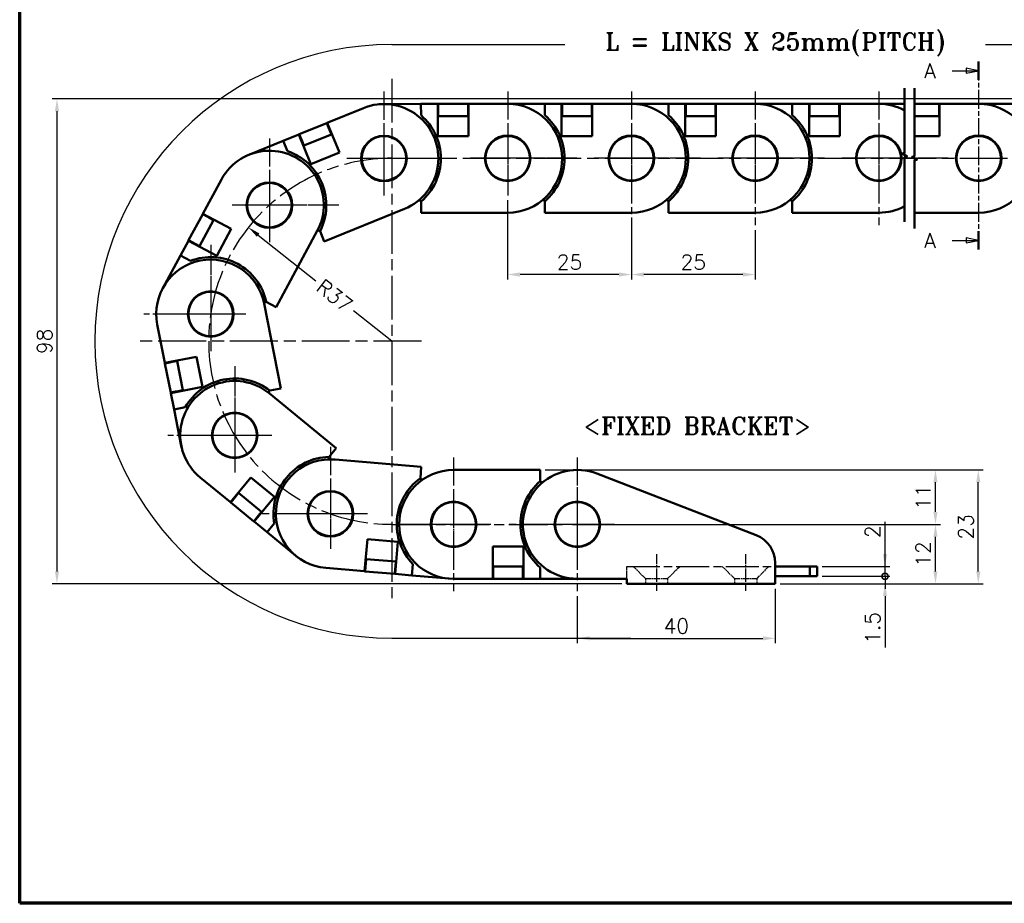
# Model space of a CAD drawing. Header units: millimetres. Extents: x 10 to 410, y -332 to 440.
# Tile 2 of 9: x 10 to 209, y 10 to 189. Entities that reach past the tile are written whole.
import ezdxf

# ---------------------------------------------------------------- set-up
doc = ezdxf.new("R2010")
doc.units = ezdxf.units.MM
doc.linetypes.add('CHAIN', pattern=[0.3543, 0.2362, -0.0295, 0.0591, -0.0295])
doc.layers.get('0').update_dxf_attribs({"lineweight": 25})
for name, color, linetype, lineweight in [('경계(ISO)', 7, 'Continuous', 70), ('기호(ISO)', 7, 'Continuous', 25), ('단면선(ISO)', 3, 'CHAIN', 25), ('스케치 형상(ISO)', 7, 'Continuous', 25), ('외형선(ISO)', 7, 'Continuous', 50), ('절단선(ISO)', 1, 'Continuous', 50), ('중심 표식(ISO)', 1, 'CHAIN', 25), ('중심선(ISO)', 1, 'CHAIN', 25), ('치수(ISO)', 7, 'Continuous', 25)]:
    doc.layers.add(name, color=color, linetype=linetype, lineweight=lineweight)
doc.styles.add('주 문자 (ISO)', font='tahoma.ttf')
doc.styles.add('한신치수', font='RomanS.shx')
doc.dimstyles.new('한신체인', dxfattribs={"dimtxt": 3, "dimasz": 2.5, "dimexe": 1, "dimexo": 1, "dimgap": 1, "dimtad": 1, "dimrnd": 1e-08, "dimdsep": 46, "dimtxsty": '한신치수', "dimcen": 0.09, "dimdle": 10, "dimclrd": 3, "dimclre": 3, "dimclrt": 3, "dimazin": 2, "dimtfac": 1.1684, "dimtmove": 0, "dimatfit": 3, "dimfxl": 0, "dimtolj": 1, "dimlwd": -1, "dimlwe": -1, "dimarcsym": 0})

# ---------------------------------------------------------------- blocks, each defined once
blk = doc.blocks.new('경계 도면틀')
at = {"layer": '경계(ISO)'}
for p, q in [((10, 10), (10, 287)), ((410, 10), (10, 10))]:
    blk.add_line(p, q, dxfattribs=at)
blk = doc.blocks.new('2dTransSection0')
at = {"layer": '단면선(ISO)', "linetype": 'CHAIN', "ltscale": 16.134094}
blk.add_line((203.78, 180.15), (203.78, 142.14), dxfattribs=at)
at = {"layer": '단면선(ISO)', "linetype": 'Continuous', "lineweight": 50}
for p, q in [((203.78, 180.15), (203.78, 176.43)), ((203.78, 145.85), (203.78, 142.14))]:
    blk.add_line(p, q, dxfattribs=at)
at = {"layer": '단면선(ISO)', "linetype": 'Continuous'}
for p, q in [((198.45, 178.29), (201.28, 178.29)), ((203.78, 178.29), (201.28, 178.79)), ((201.28, 178.79), (201.28, 177.79)), ((201.28, 178.29), (203.78, 178.29)), ((201.28, 177.79), (203.78, 178.29)), ((198.45, 143.99), (201.28, 143.99)), ((203.78, 143.99), (201.28, 144.49)), ((201.28, 144.49), (201.28, 143.49)), ((201.28, 143.99), (203.78, 143.99)), ((201.28, 143.49), (203.78, 143.99))]:
    blk.add_line(p, q, dxfattribs=at)
at = {"layer": '단면선(ISO)', "linetype": 'Continuous', "flags": 128}
for points in [[(201.28, 177.79), (203.78, 178.29), (201.28, 178.79), (201.28, 177.79)], [(201.28, 143.49), (203.78, 143.99), (201.28, 144.49), (201.28, 143.49)]]:
    blk.add_lwpolyline(points, dxfattribs=at)
at = {"layer": '단면선(ISO)'}
for points in [[(201.28, 177.79), (203.78, 178.29), (201.28, 178.79), (201.28, 177.79)], [(201.28, 143.49), (203.78, 143.99), (201.28, 144.49), (201.28, 143.49)]]:
    blk.add_solid(points, dxfattribs=at)
at = {"layer": '단면선(ISO)', "char_height": 3, "attachment_point": 7, "style": '한신치수'}
for insert in [(192.8, 176.77), (192.8, 142.47)]:
    blk.add_mtext('A', dxfattribs=dict(at, insert=insert))
blk = doc.blocks.new('*D12')
at = {"layer": 'Defpoints', "color": 0, "transparency": 16777216}
for p in [(56.23, 146.63), (85.19, 123.6)]:
    blk.add_point(p, dxfattribs=at)
at = {"layer": '치수(ISO)', "color": 3, "transparency": 16777216}
for p, q in [((58.19, 145.07), (69.83, 135.82)), ((85.19, 123.6), (77.43, 129.77))]:
    blk.add_line(p, q, dxfattribs=at)
blk.add_solid([(58.45, 145.4), (57.93, 144.75), (56.23, 146.63)], dxfattribs=at)
at = {"layer": '치수(ISO)', "color": 3, "transparency": 16777216, "insert": (73.63, 132.79), "char_height": 3, "attachment_point": 5, "rotation": 321.5042, "style": '한신치수'}
blk.add_mtext('\\A1;R37', dxfattribs=at)
blk = doc.blocks.new('FIX BRACKET')
at = {"layer": '기호(ISO)', "color": 2, "insert": (-25.49, 1.86), "char_height": 3.5, "attachment_point": 1, "style": '주 문자 (ISO)'}
blk.add_mtext('\\fRomanT|b0|i0;\\H3.5000;<FIXED BRACKET>', dxfattribs=at)
blk = doc.blocks.new('_DotSmall')
at = {"color": 0, "linetype": 'ByBlock', "const_width": 0.5}
blk.add_lwpolyline([(-0.0625, 0, 1), (0.0625, 0, 1)], format="xyb", close=True, dxfattribs=at)
blk = doc.blocks.new('*D18')
at = {"layer": 'Defpoints', "color": 0, "transparency": 16777216}
for p in [(171.19, 78.1), (184.87, 78.1), (171.19, 76.1)]:
    blk.add_point(p, dxfattribs=at)
at = {"layer": '치수(ISO)', "color": 3, "transparency": 16777216}
for p, q in [((184.87, 80.6), (184.87, 87.1)), ((172.19, 78.1), (185.87, 78.1)), ((184.87, 76.1), (184.87, 78.1)), ((172.19, 76.1), (185.87, 76.1)), ((184.87, 76.1), (184.87, 73.6))]:
    blk.add_line(p, q, dxfattribs=at)
blk.add_solid([(184.45, 80.6), (185.29, 80.6), (184.87, 78.1)], dxfattribs=at)
at = {"layer": '치수(ISO)', "color": 3, "transparency": 16777216, "xscale": 2.5, "yscale": 2.5, "zscale": 2.5, "rotation": 90}
blk.add_blockref('_DotSmall', (184.87, 76.1), dxfattribs=at)
at = {"layer": '치수(ISO)', "color": 3, "transparency": 16777216, "insert": (182.37, 85.1), "char_height": 3, "attachment_point": 5, "rotation": 90, "style": '한신치수'}
blk.add_mtext('\\A1;2', dxfattribs=at)
blk = doc.blocks.new('*D20')
at = {"layer": 'Defpoints', "color": 0, "transparency": 16777216}
for p in [(171.19, 76.1), (184.87, 76.1), (162.69, 74.6)]:
    blk.add_point(p, dxfattribs=at)
at = {"layer": '치수(ISO)', "color": 3, "transparency": 16777216}
for p, q in [((184.87, 76.1), (184.87, 81.1)), ((172.19, 76.1), (185.87, 76.1)), ((184.87, 76.1), (184.87, 74.6)), ((163.69, 74.6), (185.87, 74.6)), ((184.87, 72.1), (184.87, 61.74))]:
    blk.add_line(p, q, dxfattribs=at)
blk.add_solid([(184.45, 72.1), (185.29, 72.1), (184.87, 74.6)], dxfattribs=at)
at = {"layer": '치수(ISO)', "color": 3, "transparency": 16777216, "xscale": 2.5, "yscale": 2.5, "zscale": 2.5, "rotation": 270}
blk.add_blockref('_DotSmall', (184.87, 76.1), dxfattribs=at)
at = {"layer": '치수(ISO)', "color": 3, "transparency": 16777216, "insert": (182.37, 65.67), "char_height": 3, "attachment_point": 5, "rotation": 90, "style": '한신치수'}
blk.add_mtext('\\A1;1.5', dxfattribs=at)
blk = doc.blocks.new('*D34')
at = {"layer": 'Defpoints', "color": 0, "transparency": 16777216}
for p in [(162.69, 74.6), (122.69, 73.1), (162.69, 63.56)]:
    blk.add_point(p, dxfattribs=at)
at = {"layer": '치수(ISO)', "color": 3, "transparency": 16777216}
for p, q in [((122.69, 72.1), (122.69, 62.56)), ((162.69, 73.6), (162.69, 62.56)), ((125.19, 63.56), (160.19, 63.56))]:
    blk.add_line(p, q, dxfattribs=at)
for points in [[(125.19, 63.98), (125.19, 63.14), (122.69, 63.56)], [(160.19, 63.98), (160.19, 63.14), (162.69, 63.56)]]:
    blk.add_solid(points, dxfattribs=at)
at = {"layer": '치수(ISO)', "color": 3, "transparency": 16777216, "insert": (142.69, 66.06), "char_height": 3, "attachment_point": 5, "style": '한신치수'}
blk.add_mtext('\\A1;40', dxfattribs=at)
blk = doc.blocks.new('*D35')
at = {"layer": 'Defpoints', "color": 0, "transparency": 16777216}
for p in [(238.73, 172.6), (17.53, 74.6), (132.69, 74.6)]:
    blk.add_point(p, dxfattribs=at)
at = {"layer": '치수(ISO)', "color": 3, "transparency": 16777216}
for p, q in [((237.73, 172.6), (16.53, 172.6)), ((17.53, 170.1), (17.53, 77.1)), ((131.69, 74.6), (16.53, 74.6))]:
    blk.add_line(p, q, dxfattribs=at)
for points in [[(17.12, 170.1), (17.95, 170.1), (17.53, 172.6)], [(17.12, 77.1), (17.95, 77.1), (17.53, 74.6)]]:
    blk.add_solid(points, dxfattribs=at)
at = {"layer": '치수(ISO)', "color": 3, "transparency": 16777216, "insert": (15.03, 123.6), "char_height": 3, "attachment_point": 5, "rotation": 90, "style": '한신치수'}
blk.add_mtext('\\A1;98', dxfattribs=at)
blk = doc.blocks.new('*D41')
at = {"layer": 'Defpoints', "color": 0, "transparency": 16777216}
for p in [(120.69, 86.6), (195.07, 86.6), (162.69, 74.6)]:
    blk.add_point(p, dxfattribs=at)
at = {"layer": '치수(ISO)', "color": 3, "transparency": 16777216}
for p, q in [((121.69, 86.6), (196.07, 86.6)), ((195.07, 77.1), (195.07, 84.1)), ((163.69, 74.6), (196.07, 74.6))]:
    blk.add_line(p, q, dxfattribs=at)
for points in [[(194.65, 84.1), (195.48, 84.1), (195.07, 86.6)], [(194.65, 77.1), (195.48, 77.1), (195.07, 74.6)]]:
    blk.add_solid(points, dxfattribs=at)
at = {"layer": '치수(ISO)', "color": 3, "transparency": 16777216, "insert": (192.57, 80.6), "char_height": 3, "attachment_point": 5, "rotation": 90, "style": '한신치수'}
blk.add_mtext('\\A1;12', dxfattribs=at)
blk = doc.blocks.new('*D42')
at = {"layer": 'Defpoints', "color": 0, "transparency": 16777216}
for p in [(115.19, 97.6), (195.07, 97.6), (120.69, 86.6)]:
    blk.add_point(p, dxfattribs=at)
at = {"layer": '치수(ISO)', "color": 3, "transparency": 16777216}
for p, q in [((116.19, 97.6), (196.07, 97.6)), ((195.07, 89.1), (195.07, 95.1)), ((121.69, 86.6), (196.07, 86.6))]:
    blk.add_line(p, q, dxfattribs=at)
for points in [[(194.65, 95.1), (195.48, 95.1), (195.07, 97.6)], [(194.65, 89.1), (195.48, 89.1), (195.07, 86.6)]]:
    blk.add_solid(points, dxfattribs=at)
at = {"layer": '치수(ISO)', "color": 3, "transparency": 16777216, "insert": (192.57, 92.1), "char_height": 3, "attachment_point": 5, "rotation": 90, "style": '한신치수'}
blk.add_mtext('\\A1;11', dxfattribs=at)
blk = doc.blocks.new('*D43')
at = {"layer": 'Defpoints', "color": 0, "transparency": 16777216}
for p in [(115.19, 97.6), (203.72, 97.6), (162.69, 74.6)]:
    blk.add_point(p, dxfattribs=at)
at = {"layer": '치수(ISO)', "color": 3, "transparency": 16777216}
for p, q in [((116.19, 97.6), (204.72, 97.6)), ((203.72, 77.1), (203.72, 95.1)), ((163.69, 74.6), (204.72, 74.6))]:
    blk.add_line(p, q, dxfattribs=at)
for points in [[(203.31, 95.1), (204.14, 95.1), (203.72, 97.6)], [(203.31, 77.1), (204.14, 77.1), (203.72, 74.6)]]:
    blk.add_solid(points, dxfattribs=at)
at = {"layer": '치수(ISO)', "color": 3, "transparency": 16777216, "insert": (201.22, 86.1), "char_height": 3, "attachment_point": 5, "rotation": 90, "style": '한신치수'}
blk.add_mtext('\\A1;23', dxfattribs=at)
blk = doc.blocks.new('*D53')
at = {"layer": 'Defpoints', "color": 0, "transparency": 16777216}
for p in [(133.61, 149.6), (158.61, 147.1), (133.61, 137.1)]:
    blk.add_point(p, dxfattribs=at)
at = {"layer": '치수(ISO)', "color": 3, "transparency": 16777216}
for p, q in [((133.61, 148.6), (133.61, 136.1)), ((158.61, 146.1), (158.61, 136.1)), ((156.11, 137.1), (136.11, 137.1))]:
    blk.add_line(p, q, dxfattribs=at)
for points in [[(136.11, 137.52), (136.11, 136.68), (133.61, 137.1)], [(156.11, 137.52), (156.11, 136.68), (158.61, 137.1)]]:
    blk.add_solid(points, dxfattribs=at)
at = {"layer": '치수(ISO)', "color": 3, "transparency": 16777216, "insert": (146.11, 139.6), "char_height": 3, "attachment_point": 5, "style": '한신치수'}
blk.add_mtext('\\A1;25', dxfattribs=at)
blk = doc.blocks.new('*D54')
at = {"layer": 'Defpoints', "color": 0, "transparency": 16777216}
for p in [(108.61, 153.1), (133.61, 147.1), (108.61, 137.1)]:
    blk.add_point(p, dxfattribs=at)
at = {"layer": '치수(ISO)', "color": 3, "transparency": 16777216}
for p, q in [((108.61, 152.1), (108.61, 136.1)), ((133.61, 146.1), (133.61, 136.1)), ((131.11, 137.1), (111.11, 137.1))]:
    blk.add_line(p, q, dxfattribs=at)
for points in [[(111.11, 137.52), (111.11, 136.68), (108.61, 137.1)], [(131.11, 137.52), (131.11, 136.68), (133.61, 137.1)]]:
    blk.add_solid(points, dxfattribs=at)
at = {"layer": '치수(ISO)', "color": 3, "transparency": 16777216, "insert": (121.11, 139.6), "char_height": 3, "attachment_point": 5, "style": '한신치수'}
blk.add_mtext('\\A1;25', dxfattribs=at)

msp = doc.modelspace()

# ---------------------------------------------------------------- linework, layer by layer
at = {"layer": '스케치 형상(ISO)', "color": 3}
for p, q in [((85.192, 183.6), (120.192, 183.6)), ((205.192, 183.6), (240.192, 183.6)), ((85.192, 63.6), (133.508, 63.6))]:
    msp.add_line(p, q, dxfattribs=at)
at = {"layer": '스케치 형상(ISO)', "color": 1, "linetype": 'CHAIN', "lineweight": 25, "ltscale": 37.42387}
msp.add_line((85.192, 176.637), (85.192, 70.563), dxfattribs=at)
at = {"layer": '스케치 형상(ISO)', "color": 1, "linetype": 'CHAIN', "ltscale": 40.512955}
msp.add_line((85.192, 160.6), (228.729, 160.6), dxfattribs=at)
at = {"layer": '스케치 형상(ISO)', "color": 1, "linetype": 'CHAIN', "lineweight": 25, "ltscale": 40.953327}
msp.add_line((91.192, 123.6), (33.153, 123.6), dxfattribs=at)
at = {"layer": '스케치 형상(ISO)', "color": 1, "linetype": 'CHAIN', "ltscale": 33.398853}
msp.add_line((85.192, 86.6), (120.692, 86.6), dxfattribs=at)
at = {"layer": '스케치 형상(ISO)', "color": 2, "linetype": 'CHAIN', "ltscale": 2.777919}
msp.add_line((132.692, 75.6), (132.692, 78.1), dxfattribs=at)
at = {"layer": '스케치 형상(ISO)', "color": 2, "linetype": 'CHAIN', "ltscale": 28.224669}
msp.add_line((132.692, 78.1), (162.692, 78.1), dxfattribs=at)
at = {"layer": '스케치 형상(ISO)', "color": 2, "linetype": 'CHAIN', "ltscale": 3.850037}
for p, q in [((133.992, 78.1), (136.442, 75.65)), ((140.942, 75.65), (143.392, 78.1)), ((151.992, 78.1), (154.442, 75.65)), ((161.392, 78.1), (158.942, 75.65))]:
    msp.add_line(p, q, dxfattribs=at)
at = {"layer": '스케치 형상(ISO)', "color": 2, "linetype": 'CHAIN', "ltscale": 5.000333}
for p, q in [((136.442, 75.65), (140.942, 75.65)), ((154.442, 75.65), (158.942, 75.65))]:
    msp.add_line(p, q, dxfattribs=at)
at = {"layer": '스케치 형상(ISO)', "color": 2, "linetype": 'CHAIN', "ltscale": 1.166668}
for p, q in [((136.442, 75.65), (136.442, 74.6)), ((140.942, 75.65), (140.942, 74.6)), ((154.442, 75.65), (154.442, 74.6)), ((158.942, 75.65), (158.942, 74.6))]:
    msp.add_line(p, q, dxfattribs=at)
at = {"layer": '스케치 형상(ISO)', "color": 3}
msp.add_arc((85.192, 123.6), 60, 90, 270, dxfattribs=at)
at = {"layer": '스케치 형상(ISO)', "color": 1, "linetype": 'CHAIN', "ltscale": 41.010063}
msp.add_arc((85.192, 123.6), 37, 90, 270, dxfattribs=at)
at = {"layer": '외형선(ISO)'}
for p, q in [((82.599, 171.519), (82.599, 171.519)), ((83.599, 171.566), (91.099, 171.576)), ((91.099, 171.576), (94.499, 171.581)), ((91.099, 171.576), (91.102, 169.294)), ((94.508, 165.081), (94.499, 171.581)), ((94.499, 171.581), (94.599, 171.581)), ((100.599, 171.589), (94.599, 171.581)), ((94.6, 170.581), (94.599, 171.581)), ((100.599, 171.589), (100.6, 170.589)), ((100.599, 171.589), (100.699, 171.589)), ((100.699, 171.589), (108.599, 171.6)), ((100.699, 171.589), (100.708, 165.089)), ((108.614, 171.6), (116.114, 171.6)), ((116.114, 171.6), (119.514, 171.6)), ((116.114, 171.6), (116.114, 169.318)), ((119.514, 165.1), (119.514, 171.6)), ((119.514, 171.6), (119.614, 171.6)), ((119.614, 170.6), (119.614, 171.6)), ((125.614, 171.6), (119.614, 171.6)), ((125.614, 171.6), (125.614, 170.6)), ((125.614, 171.6), (125.714, 171.6)), ((125.714, 171.6), (133.614, 171.6)), ((125.714, 171.6), (125.714, 165.1)), ((133.614, 171.6), (141.114, 171.6)), ((141.114, 171.6), (144.514, 171.6)), ((141.114, 171.6), (141.114, 169.318)), ((144.514, 165.1), (144.514, 171.6)), ((144.514, 171.6), (144.614, 171.6)), ((144.614, 170.6), (144.614, 171.6)), ((150.614, 171.6), (144.614, 171.6)), ((150.614, 171.6), (150.614, 170.6)), ((150.614, 171.6), (150.714, 171.6)), ((150.714, 171.6), (158.614, 171.6)), ((150.714, 171.6), (150.714, 165.1)), ((158.614, 171.6), (166.114, 171.6)), ((166.114, 171.6), (169.514, 171.6)), ((166.114, 171.6), (166.114, 169.318)), ((169.514, 165.1), (169.514, 171.6)), ((169.514, 171.6), (169.614, 171.6)), ((169.614, 170.6), (169.614, 171.6)), ((175.614, 171.6), (169.614, 171.6)), ((175.614, 171.6), (175.614, 170.6)), ((175.614, 171.6), (175.714, 171.6)), ((175.714, 171.6), (183.614, 171.6)), ((175.714, 171.6), (175.714, 165.1)), ((183.614, 171.6), (188.825, 171.6)), ((195.806, 171.6), (190.825, 171.6)), ((195.806, 171.6), (195.806, 170.6)), ((195.806, 171.6), (195.906, 171.6)), ((195.906, 171.6), (203.806, 171.6)), ((195.906, 171.6), (195.906, 165.1)), ((203.806, 171.6), (211.306, 171.6)), ((72.145, 167.768), (79.459, 170.751)), ((94.6, 170.581), (94.601, 170.081)), ((94.602, 169.081), (94.601, 170.081)), ((100.6, 170.589), (100.601, 170.089)), ((100.601, 170.089), (100.602, 169.089)), ((119.614, 170.6), (119.614, 170.1)), ((119.614, 169.1), (119.614, 170.1)), ((125.614, 170.6), (125.614, 170.1)), ((125.614, 170.1), (125.614, 169.1)), ((144.614, 170.6), (144.614, 170.1)), ((144.614, 169.1), (144.614, 170.1)), ((150.614, 170.6), (150.614, 170.1)), ((150.614, 170.1), (150.614, 169.1)), ((169.614, 170.6), (169.614, 170.1)), ((169.614, 169.1), (169.614, 170.1)), ((175.614, 170.6), (175.614, 170.1)), ((175.614, 170.1), (175.614, 169.1)), ((195.806, 170.6), (195.806, 170.1)), ((195.806, 170.1), (195.806, 169.1)), ((72.052, 167.73), (66.496, 165.464)), ((72.052, 167.73), (72.145, 167.768)), ((72.052, 167.73), (72.43, 166.804)), ((72.145, 167.768), (74.599, 161.749)), ((94.502, 169.081), (94.602, 169.081)), ((94.602, 169.081), (100.602, 169.089)), ((100.602, 169.089), (100.702, 169.089)), ((119.514, 169.1), (119.614, 169.1)), ((119.614, 169.1), (125.614, 169.1)), ((125.614, 169.1), (125.714, 169.1)), ((144.514, 169.1), (144.614, 169.1)), ((144.614, 169.1), (150.614, 169.1)), ((150.614, 169.1), (150.714, 169.1)), ((169.514, 169.1), (169.614, 169.1)), ((169.614, 169.1), (175.614, 169.1)), ((175.614, 169.1), (175.714, 169.1)), ((190.825, 169.1), (195.806, 169.1)), ((195.806, 169.1), (195.906, 169.1)), ((63.256, 164.142), (66.404, 165.426)), ((66.404, 165.426), (66.496, 165.464)), ((68.859, 159.408), (66.404, 165.426)), ((66.874, 164.538), (66.496, 165.464)), ((67.44, 163.149), (72.996, 165.415)), ((72.43, 166.804), (72.618, 166.341)), ((72.618, 166.341), (72.996, 165.415)), ((72.996, 165.415), (73.089, 165.453)), ((56.311, 161.31), (63.256, 164.142)), ((63.256, 164.142), (64.117, 162.029)), ((66.874, 164.538), (67.063, 164.075)), ((67.44, 163.149), (67.063, 164.075)), ((100.708, 165.089), (94.508, 165.081)), ((125.714, 165.1), (119.514, 165.1)), ((150.714, 165.1), (144.514, 165.1)), ((175.714, 165.1), (169.514, 165.1)), ((195.906, 165.1), (190.825, 165.1)), ((67.348, 163.111), (67.44, 163.149)), ((74.599, 161.749), (68.859, 159.408)), ((55.402, 160.89), (55.402, 160.889)), ((47.034, 149.388), (50.782, 156.343)), ((90.608, 152.076), (91.125, 152.076)), ((91.125, 152.076), (91.125, 151.859)), ((91.125, 151.859), (91.128, 149.576)), ((115.596, 152.1), (116.114, 152.1)), ((116.114, 152.1), (116.114, 151.882)), ((116.114, 151.882), (116.114, 149.6)), ((140.596, 152.1), (141.114, 152.1)), ((141.114, 152.1), (141.114, 151.882)), ((141.114, 151.882), (141.114, 149.6)), ((165.596, 152.1), (166.114, 152.1)), ((166.114, 152.1), (166.114, 151.882)), ((166.114, 151.882), (166.114, 149.6)), ((46.987, 149.3), (44.14, 144.019)), ((46.987, 149.3), (47.034, 149.388)), ((46.987, 149.3), (47.867, 148.826)), ((47.034, 149.388), (52.756, 146.305)), ((87.768, 150.381), (71.564, 143.772)), ((108.628, 149.6), (91.128, 149.576)), ((133.614, 149.6), (116.114, 149.6)), ((158.614, 149.6), (141.114, 149.6)), ((183.614, 149.6), (166.114, 149.6)), ((203.806, 149.6), (190.825, 149.6)), ((46.341, 142.832), (49.188, 148.114)), ((47.867, 148.826), (48.307, 148.589)), ((48.307, 148.589), (49.188, 148.114)), ((49.188, 148.114), (49.235, 148.202)), ((52.756, 146.305), (49.815, 140.847)), ((70.149, 145.905), (61.846, 130.5)), ((70.141, 145.891), (70.62, 146.086)), ((70.62, 146.086), (70.702, 145.885)), ((70.702, 145.885), (71.564, 143.772)), ((42.48, 140.938), (44.093, 143.931)), ((44.093, 143.931), (44.14, 144.019)), ((49.815, 140.847), (44.093, 143.931)), ((45.021, 143.544), (44.14, 144.019)), ((45.021, 143.544), (45.461, 143.307)), ((46.341, 142.832), (45.461, 143.307)), ((46.294, 142.744), (46.341, 142.832)), ((38.922, 134.335), (42.48, 140.938)), ((42.48, 140.938), (44.489, 139.855)), ((38.487, 133.433), (38.488, 133.433)), ((59.4, 131.231), (59.646, 131.686)), ((59.646, 131.686), (59.837, 131.583)), ((59.837, 131.583), (61.846, 130.5)), ((59.397, 131.248), (62.787, 114.079)), ((39.344, 119.235), (37.814, 126.986)), ((39.344, 119.235), (45.721, 120.494)), ((40.345, 119.331), (40.835, 119.428)), ((40.835, 119.428), (41.816, 119.621)), ((41.816, 119.621), (41.797, 119.72)), ((42.979, 113.735), (41.816, 119.621)), ((45.721, 120.494), (46.922, 114.412)), ((39.364, 119.137), (39.344, 119.235)), ((39.364, 119.137), (40.345, 119.331)), ((39.364, 119.137), (40.526, 113.251)), ((41.507, 113.444), (40.526, 113.251)), ((46.922, 114.412), (40.545, 113.153)), ((41.507, 113.444), (41.998, 113.541)), ((42.979, 113.735), (41.998, 113.541)), ((42.998, 113.637), (42.979, 113.735)), ((60.335, 113.595), (60.548, 113.637)), ((60.435, 113.087), (60.335, 113.595)), ((60.548, 113.637), (62.787, 114.079)), ((40.545, 113.153), (40.526, 113.251)), ((41.204, 109.817), (40.545, 113.153)), ((60.422, 113.098), (73.957, 102.004)), ((41.204, 109.817), (43.443, 110.259)), ((42.657, 102.459), (41.204, 109.817)), ((42.895, 101.487), (42.896, 101.487)), ((72.51, 100.239), (73.957, 102.004)), ((72.372, 100.07), (72.51, 100.239)), ((72.772, 99.742), (72.372, 100.07)), ((73.727, 99.702), (91.162, 98.202)), ((90.967, 95.928), (91.162, 98.202)), ((97.692, 97.6), (115.192, 97.6)), ((115.192, 95.318), (115.192, 97.6)), ((52.586, 91.075), (46.476, 96.083)), ((52.586, 91.075), (56.706, 96.102)), ((56.706, 96.102), (61.501, 92.172)), ((90.948, 95.711), (90.967, 95.928)), ((91.464, 95.667), (90.948, 95.711)), ((126.666, 96.857), (158.859, 84.385)), ((115.192, 95.1), (115.192, 95.318)), ((115.71, 95.1), (115.192, 95.1)), ((52.663, 91.012), (53.297, 91.785)), ((53.297, 91.785), (53.614, 92.172)), ((53.614, 92.172), (54.248, 92.945)), ((54.248, 92.945), (54.17, 93.009)), ((58.888, 89.142), (54.248, 92.945)), ((61.501, 92.172), (57.381, 87.145)), ((52.663, 91.012), (52.586, 91.075)), ((52.663, 91.012), (57.303, 87.208)), ((57.937, 87.981), (57.303, 87.208)), ((57.937, 87.981), (58.254, 88.368)), ((58.888, 89.142), (58.254, 88.368)), ((58.965, 89.078), (58.888, 89.142)), ((57.381, 87.145), (57.303, 87.208)), ((60.01, 84.989), (57.381, 87.145)), ((60.01, 84.989), (61.457, 86.754)), ((65.811, 80.235), (60.01, 84.989)), ((79.712, 77.106), (80.269, 83.582)), ((80.269, 83.582), (86.446, 83.05)), ((86.446, 83.05), (85.889, 76.574)), ((105.592, 75.6), (105.592, 82.1)), ((105.592, 82.1), (111.792, 82.1)), ((111.792, 82.1), (111.792, 75.6)), ((66.613, 79.636), (66.613, 79.636)), ((80.026, 79.588), (79.926, 79.597)), ((79.712, 77.106), (71.841, 77.783)), ((79.812, 77.097), (79.897, 78.093)), ((79.897, 78.093), (79.94, 78.592)), ((79.94, 78.592), (80.026, 79.588)), ((86.004, 79.074), (80.026, 79.588)), ((85.875, 77.579), (85.918, 78.077)), ((86.004, 79.074), (85.918, 78.077)), ((86.103, 79.065), (86.004, 79.074)), ((89.277, 76.283), (89.472, 78.557)), ((105.692, 78.1), (105.592, 78.1)), ((111.692, 78.1), (105.692, 78.1)), ((105.692, 77.1), (105.692, 78.1)), ((111.692, 78.1), (111.692, 77.1)), ((111.792, 78.1), (111.692, 78.1)), ((115.192, 75.6), (115.192, 77.882)), ((162.692, 78.79), (162.692, 74.6)), ((169.692, 78.1), (162.692, 78.1)), ((169.692, 78.1), (169.692, 76.1)), ((171.192, 78.1), (169.692, 78.1)), ((171.192, 78.1), (171.192, 76.1)), ((79.812, 77.097), (79.712, 77.106)), ((79.812, 77.097), (85.79, 76.583)), ((85.875, 77.579), (85.79, 76.583)), ((85.889, 76.574), (85.79, 76.583)), ((89.277, 76.283), (85.889, 76.574)), ((96.749, 75.64), (89.277, 76.283)), ((105.692, 76.6), (105.692, 77.1)), ((105.692, 75.6), (105.692, 76.6)), ((111.692, 76.6), (111.692, 77.1)), ((111.692, 76.6), (111.692, 75.6)), ((169.692, 76.1), (162.692, 76.1)), ((171.192, 76.1), (169.692, 76.1)), ((105.592, 75.6), (97.692, 75.6)), ((105.692, 75.6), (105.592, 75.6)), ((105.692, 75.6), (111.692, 75.6)), ((111.792, 75.6), (111.692, 75.6)), ((115.192, 75.6), (111.792, 75.6)), ((122.692, 75.6), (115.192, 75.6)), ((132.692, 75.6), (122.692, 75.6)), ((132.692, 74.6), (132.692, 75.6)), ((162.692, 74.6), (132.692, 74.6))]:
    msp.add_line(p, q, dxfattribs=at)
for centre, radius in [((83.614, 160.566), 4.6), ((108.614, 160.6), 4.6), ((133.614, 160.6), 4.6), ((158.614, 160.6), 4.6), ((183.614, 160.6), 4.6), ((203.806, 160.6), 4.6), ((83.614, 160.566), 4.5), ((108.614, 160.6), 4.5), ((133.614, 160.6), 4.5), ((158.614, 160.6), 4.5), ((183.614, 160.6), 4.5), ((203.806, 160.6), 4.5), ((60.466, 151.124), 4.6), ((60.465, 151.124), 4.5), ((48.605, 129.117), 4.6), ((48.605, 129.117), 4.5), ((53.449, 104.59), 4.6), ((53.449, 104.59), 4.5), ((72.784, 88.742), 4.6), ((72.784, 88.742), 4.5), ((97.692, 86.6), 4.6), ((97.692, 86.6), 4.5), ((122.692, 86.6), 4.6), ((122.692, 86.6), 4.5)]:
    msp.add_circle(centre, radius, dxfattribs=at)
for centre, radius, start, end in [((83.614, 160.566), 11, 292.18968, 112.18968), ((83.614, 160.566), 11, 90.07653, 95.29244), ((108.614, 160.6), 11, 270.07653, 90.07653), ((133.614, 160.6), 11, 270, 90), ((158.614, 160.6), 11, 270, 90), ((183.614, 160.6), 11, 61.72008, 90), ((203.806, 160.6), 11, 270, 90), ((83.614, 160.566), 11.5, 310.78224, 49.37082), ((108.614, 160.6), 11.5, 310.70571, 49.29429), ((133.614, 160.6), 11.5, 310.70571, 49.29429), ((158.614, 160.6), 11.5, 310.70571, 49.29429), ((60.466, 151.124), 11, 331.67794, 151.67794), ((60.465, 151.124), 11, 112.18968, 117.40559), ((60.465, 151.124), 11.5, 332.89538, 71.48397), ((183.614, 160.6), 11, 270, 298.27992), ((48.605, 129.117), 11, 11.17047, 191.17047), ((48.605, 129.117), 11.5, 12.38364, 110.97223), ((48.605, 129.117), 11, 151.67794, 156.89385), ((53.449, 104.59), 11, 50.6594, 230.6594), ((53.449, 104.59), 11.5, 51.87618, 150.46476), ((53.449, 104.59), 11, 191.17047, 196.38638), ((72.784, 88.742), 11.5, 91.3651, 189.95369), ((72.784, 88.742), 11, 85.08358, 265.08358), ((97.692, 86.6), 11, 90, 270), ((122.692, 86.6), 11, 68.82282, 270), ((97.692, 86.6), 11.5, 125.78929, 224.37787), ((122.692, 86.6), 11.5, 130.70571, 229.29429), ((156.692, 78.79), 6, 0, 68.82282), ((72.784, 88.742), 11, 230.6594, 235.8753)]:
    msp.add_arc(centre, radius, start, end, dxfattribs=at)
at = {"layer": '절단선(ISO)', "flags": 128}
for points in [[(188.825, 147.738), (188.825, 160.834), (189.325, 160.968), (188.325, 161.545), (188.825, 161.679), (188.825, 174.775)], [(190.825, 146.425), (190.825, 160.177), (191.325, 160.311), (190.325, 160.888), (190.825, 161.022), (190.825, 174.775)]]:
    msp.add_lwpolyline(points, dxfattribs=at)
at = {"layer": '중심 표식(ISO)', "linetype": 'CHAIN', "ltscale": 23.990969}
for p, q in [((83.614, 174.066), (83.614, 158.066)), ((108.614, 174.1), (108.614, 158.1)), ((108.614, 174.1), (108.614, 158.1)), ((133.614, 174.1), (133.614, 147.1)), ((133.614, 174.1), (133.614, 158.1)), ((158.614, 174.1), (158.614, 147.1)), ((183.614, 174.1), (183.614, 147.1)), ((83.614, 167.666), (83.614, 153.466)), ((83.614, 167.566), (83.614, 153.566)), ((108.614, 167.7), (108.614, 153.5)), ((108.614, 167.6), (108.614, 153.6)), ((133.614, 167.7), (133.614, 153.5)), ((133.614, 167.6), (133.614, 153.6)), ((158.614, 167.7), (158.614, 153.5)), ((158.614, 167.6), (158.614, 153.6)), ((183.614, 167.7), (183.614, 153.5)), ((183.614, 167.6), (183.614, 153.6)), ((60.466, 164.624), (60.466, 148.624)), ((90.714, 160.566), (76.514, 160.566)), ((90.614, 160.566), (76.614, 160.566)), ((97.114, 160.566), (81.114, 160.566)), ((97.614, 160.566), (81.114, 160.566)), ((115.714, 160.6), (101.514, 160.6)), ((115.614, 160.6), (101.614, 160.6)), ((122.114, 160.6), (106.114, 160.6)), ((122.614, 160.6), (106.114, 160.6)), ((140.714, 160.6), (126.514, 160.6)), ((140.614, 160.6), (126.614, 160.6)), ((147.114, 160.6), (131.114, 160.6)), ((147.614, 160.6), (131.114, 160.6)), ((165.714, 160.6), (151.514, 160.6)), ((165.614, 160.6), (151.614, 160.6)), ((172.114, 160.6), (156.114, 160.6)), ((172.614, 160.6), (156.114, 160.6)), ((190.714, 160.6), (176.514, 160.6)), ((190.614, 160.6), (176.614, 160.6)), ((197.114, 160.6), (181.114, 160.6)), ((197.614, 160.6), (181.114, 160.6)), ((60.465, 158.124), (60.465, 144.124)), ((60.466, 158.224), (60.466, 144.024)), ((67.566, 151.124), (53.366, 151.124)), ((67.465, 151.124), (53.465, 151.124)), ((74.465, 151.124), (57.965, 151.124)), ((73.966, 151.124), (57.966, 151.124)), ((48.605, 143.117), (48.605, 126.617)), ((48.605, 142.617), (48.605, 126.617)), ((48.605, 136.217), (48.605, 122.017)), ((48.605, 136.117), (48.605, 122.117)), ((51.105, 129.117), (35.105, 129.117)), ((55.705, 129.117), (41.505, 129.117)), ((55.605, 129.117), (41.605, 129.117)), ((53.449, 118.59), (53.449, 102.09)), ((53.449, 118.09), (53.449, 102.09)), ((53.449, 111.69), (53.449, 97.49)), ((53.449, 111.59), (53.449, 97.59)), ((55.949, 104.59), (39.949, 104.59)), ((60.549, 104.59), (46.349, 104.59)), ((60.449, 104.59), (46.449, 104.59)), ((72.784, 102.242), (72.784, 86.242)), ((97.692, 100.1), (97.692, 73.1)), ((122.692, 100.1), (122.692, 73.1)), ((122.692, 100.1), (122.692, 73.1)), ((122.692, 100.1), (122.692, 73.1)), ((72.784, 95.842), (72.784, 81.642)), ((72.784, 95.742), (72.784, 81.742)), ((97.692, 93.7), (97.692, 79.5)), ((97.692, 93.6), (97.692, 79.6)), ((122.692, 93.6), (122.692, 79.6)), ((75.284, 88.742), (58.784, 88.742)), ((75.284, 88.742), (59.284, 88.742)), ((79.884, 88.742), (65.684, 88.742)), ((79.784, 88.742), (65.784, 88.742)), ((100.192, 86.6), (83.692, 86.6)), ((100.192, 86.6), (84.192, 86.6)), ((104.792, 86.6), (90.592, 86.6)), ((104.692, 86.6), (90.692, 86.6)), ((125.192, 86.6), (108.692, 86.6)), ((125.192, 86.6), (109.192, 86.6)), ((125.192, 86.6), (109.192, 86.6)), ((125.192, 86.6), (109.192, 86.6)), ((129.692, 86.6), (115.692, 86.6))]:
    msp.add_line(p, q, dxfattribs=at)
at = {"layer": '중심 표식(ISO)', "linetype": 'CHAIN', "ltscale": 5.555937}
for p, q in [((83.614, 163.066), (83.614, 158.066)), ((83.614, 163.066), (83.614, 158.066)), ((108.614, 163.1), (108.614, 158.1)), ((133.614, 163.1), (133.614, 158.1)), ((158.614, 163.1), (158.614, 158.1)), ((183.614, 163.1), (183.614, 158.1)), ((86.114, 160.566), (81.114, 160.566)), ((111.114, 160.6), (106.114, 160.6)), ((136.114, 160.6), (131.114, 160.6)), ((60.465, 153.624), (60.465, 148.624)), ((60.465, 153.624), (60.465, 148.624)), ((62.965, 151.124), (57.965, 151.124)), ((48.605, 131.617), (48.605, 126.617)), ((51.105, 129.117), (46.105, 129.117)), ((51.105, 129.117), (46.105, 129.117)), ((51.105, 129.117), (46.105, 129.117)), ((53.449, 107.09), (53.449, 102.09)), ((55.949, 104.59), (50.949, 104.59)), ((55.949, 104.59), (50.949, 104.59)), ((72.784, 91.242), (72.784, 86.242)), ((72.784, 91.242), (72.784, 86.242)), ((72.784, 91.242), (72.784, 86.242)), ((75.284, 88.742), (70.284, 88.742)), ((97.692, 89.1), (97.692, 84.1)), ((97.692, 89.1), (97.692, 84.1)), ((122.692, 89.1), (122.692, 84.1))]:
    msp.add_line(p, q, dxfattribs=at)
at = {"layer": '중심 표식(ISO)', "linetype": 'CHAIN', "ltscale": 11.111974}
for p, q in [((83.614, 163.066), (83.614, 153.066)), ((108.614, 163.1), (108.614, 153.1)), ((133.614, 163.1), (133.614, 153.1)), ((158.614, 163.1), (158.614, 153.1)), ((183.614, 163.1), (183.614, 153.1)), ((86.114, 160.566), (76.114, 160.566)), ((111.114, 160.6), (101.114, 160.6)), ((136.114, 160.6), (126.114, 160.6)), ((161.114, 160.6), (151.114, 160.6)), ((186.114, 160.6), (176.114, 160.6)), ((60.465, 153.624), (60.465, 143.624)), ((62.965, 151.124), (52.965, 151.124)), ((48.605, 131.617), (48.605, 121.617)), ((53.449, 107.09), (53.449, 97.09)), ((60.949, 104.59), (50.949, 104.59)), ((122.692, 94.1), (122.692, 84.1)), ((80.284, 88.742), (70.284, 88.742)), ((105.192, 86.6), (95.192, 86.6)), ((130.192, 86.6), (120.192, 86.6))]:
    msp.add_line(p, q, dxfattribs=at)
at = {"layer": '중심선(ISO)', "linetype": 'CHAIN', "ltscale": 8.278396}
for p, q in [((138.692, 80.6), (138.692, 73.15)), ((156.692, 80.6), (156.692, 73.15))]:
    msp.add_line(p, q, dxfattribs=at)

# ---------------------------------------------------------------- block references
for name, p in [('경계 도면틀', (0, 0)), ('FIX BRACKET', (149.395, 106.407))]:
    msp.add_blockref(name, p)
at = {"layer": '단면선(ISO)'}
msp.add_blockref('2dTransSection0', (0, 0), dxfattribs=at)

# ---------------------------------------------------------------- texts
at = {"layer": '기호(ISO)', "color": 2, "insert": (162.692, 183.6), "char_height": 3.5, "attachment_point": 5, "style": '주 문자 (ISO)'}
msp.add_mtext('\\fRomanT|b0|i0;\\H3.5000;L = LINKS X 25mm(PITCH)', dxfattribs=at)

# ---------------------------------------------------------------- dimensions: what is measured, and where the dimension line sits
at = {"layer": '치수(ISO)', "color": 3}
dim = msp.add_linear_dim(base=(17.534, 74.6), p1=(238.729, 172.6), p2=(132.692, 74.6), angle=90, text='98', dimstyle='한신체인', override={"dimdec": 2, "dimtp": 0, "dimtm": 0, "dimtdec": 2, "dimtofl": 0, "dimatfit": 1}, dxfattribs=at)
dim.commit()
dim.dimension.update_dxf_attribs({"geometry": '*D35', "text_midpoint": (17.534, 123.6), "dimtype": 160})
for base, p1, p2, angle, override, picture, middle in [((108.614, 137.1), (133.614, 147.1), (108.614, 153.1), 180, {"dimdec": 2, "dimtp": 0, "dimtm": 0, "dimtdec": 2, "dimtofl": 0, "dimatfit": 1}, '*D54', (121.114, 137.1)), ((133.614, 137.1), (158.614, 147.1), (133.614, 149.6), 180, {"dimdec": 2, "dimtp": 0, "dimtm": 0, "dimtdec": 2, "dimtofl": 0, "dimatfit": 1}, '*D53', (146.114, 137.1)), ((195.066, 97.6), (120.692, 86.6), (115.192, 97.6), 90, {"dimdec": 2, "dimtp": 0, "dimtm": 0, "dimtdec": 2, "dimtofl": 0, "dimatfit": 1}, '*D42', (195.066, 92.1)), ((203.722, 97.6), (162.692, 74.6), (115.192, 97.6), 90, {"dimdec": 2, "dimtp": 0, "dimtm": 0, "dimtdec": 2, "dimtofl": 0, "dimatfit": 1}, '*D43', (203.722, 86.1)), ((195.066, 86.6), (162.692, 74.6), (120.692, 86.6), 90, {"dimdec": 2, "dimtp": 0, "dimtm": 0, "dimtdec": 2, "dimtofl": 0, "dimatfit": 1}, '*D41', (195.066, 80.6)), ((184.87, 78.1), (171.192, 76.1), (171.192, 78.1), 90, {"dimdec": 2, "dimblk1": 'DotSmall', "dimsah": 1, "dimdle": 0, "dimtp": 0, "dimtm": 0, "dimtdec": 2, "dimtofl": 1, "dimatfit": 1}, '*D18', (184.87, 85.1)), ((184.87, 76.1), (162.692, 74.6), (171.192, 76.1), 90, {"dimdec": 2, "dimblk2": 'DotSmall', "dimsah": 1, "dimdle": 0, "dimtp": 0, "dimtm": 0, "dimtdec": 2, "dimtofl": 1, "dimatfit": 1}, '*D20', (184.87, 65.671)), ((162.692, 63.559), (122.692, 73.1), (162.692, 74.6), 180, {"dimdec": 2, "dimtp": 0, "dimtm": 0, "dimtdec": 2, "dimtofl": 0, "dimatfit": 1}, '*D34', (142.692, 63.559))]:
    dim = msp.add_linear_dim(base=base, p1=p1, p2=p2, angle=angle, dimstyle='한신체인', override=override, dxfattribs=at)
    dim.commit()
    dim.dimension.update_dxf_attribs({"geometry": picture, "text_midpoint": middle, "dimtype": 160})
dim = msp.add_radius_dim(center=(85.192, 123.6), mpoint=(56.234, 146.631), dimstyle='한신체인', override={"dimdec": 2, "dimcen": 0, "dimdle": 0, "dimtp": 0, "dimtm": 0, "dimtdec": 2, "dimtofl": 0, "dimtmove": 2}, dxfattribs=at)
dim.commit()
dim.dimension.update_dxf_attribs({"geometry": '*D12', "text_midpoint": (73.632, 132.793), "dimtype": 164})

doc.saveas('drawing.dxf')
